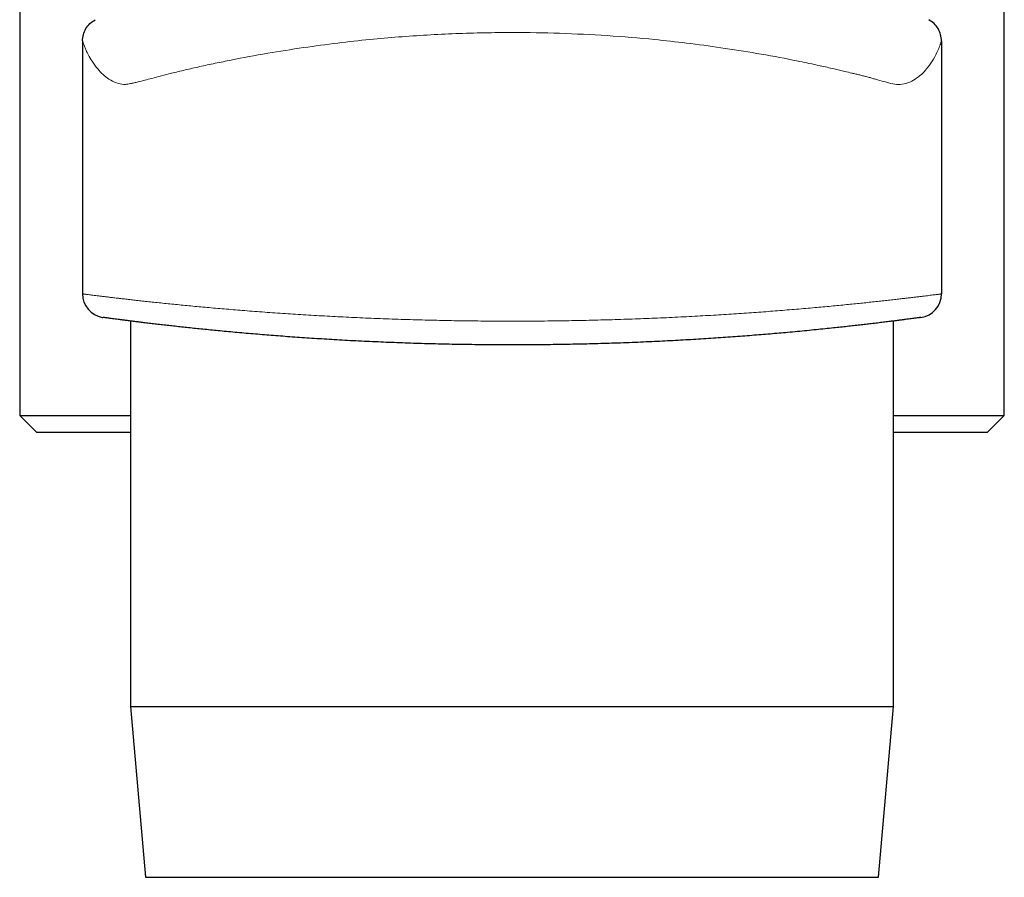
# Model space of a CAD drawing. Header units: millimetres. Extents: x 8 to 932, y 12 to 523.
# Tile 25 of 52: x 465 to 494, y 379 to 404. Entities that reach past the tile are written whole.
import ezdxf

# ---------------------------------------------------------------- set-up
doc = ezdxf.new("R2010")
doc.units = ezdxf.units.MM

msp = doc.modelspace()

# ---------------------------------------------------------------- linework, layer by layer
at = {"color": 7, "linetype": 'Continuous', "lineweight": 30}
for p, q in [((465, 409.766), (465, 392.766)), ((494, 392.766), (494, 409.766)), ((466.85, 403.795), (466.85, 396.345)), ((492.15, 403.795), (492.15, 396.345)), ((468.264, 395.546), (468.264, 384.196)), ((490.736, 384.196), (490.736, 395.546)), ((465, 392.766), (465.5, 392.266)), ((465, 392.766), (468.264, 392.766)), ((490.736, 392.766), (494, 392.766)), ((493.5, 392.266), (494, 392.766)), ((468.264, 392.266), (465.5, 392.266)), ((493.5, 392.266), (490.736, 392.266)), ((468.264, 384.196), (468.701, 379.164)), ((468.264, 384.196), (479.95, 384.196)), ((479.95, 384.196), (490.736, 384.196)), ((490.299, 379.164), (490.736, 384.196)), ((468.701, 379.164), (479.933, 379.164)), ((479.933, 379.164), (490.299, 379.164))]:
    msp.add_line(p, q, dxfattribs=at)
for centre, start, end in [((467.55, 396.345), 180, 260.3355), ((491.45, 396.345), 277.6903, 0)]:
    msp.add_arc(centre, 0.7, start, end, dxfattribs=at)
for points in [[(466.85, 403.795), (466.855, 403.858), (466.865, 403.985), (466.944, 404.161), (467.063, 404.313), (467.171, 404.381), (467.225, 404.415)], [(492.15, 403.795), (492.145, 403.858), (492.135, 403.985), (492.056, 404.161), (491.937, 404.313), (491.829, 404.381), (491.775, 404.415)]]:
    msp.add_open_spline(points, degree=3, dxfattribs=at)
at = {"color": 252, "linetype": 'Continuous', "lineweight": 0}
for points, knots in [([(492.15, 403.795), (492.147, 403.785), (492.141, 403.763), (492.092, 403.629), (492.007, 403.431), (491.887, 403.208), (491.728, 402.986), (491.561, 402.807), (491.378, 402.662), (491.171, 402.557), (490.947, 402.503), (490.714, 402.524), (490.47, 402.594), (490.258, 402.653), (490.099, 402.699), (489.991, 402.729), (489.881, 402.757), (489.769, 402.785), (489.654, 402.813), (489.567, 402.832), (489.451, 402.86), (489.271, 402.904), (488.962, 402.977), (488.61, 403.057), (488.271, 403.13), (488.003, 403.186), (487.506, 403.287), (486.748, 403.427), (485.691, 403.594), (484.681, 403.731), (483.568, 403.855), (482.32, 403.957), (480.915, 404.026), (479.701, 404.047), (478.68, 404.037), (477.84, 404.012), (476.995, 403.971), (476.15, 403.914), (475.27, 403.837), (474.332, 403.732), (473.319, 403.596), (472.259, 403.428), (471.487, 403.285), (470.988, 403.184), (470.753, 403.136), (470.525, 403.087), (470.302, 403.038), (470.084, 402.989), (469.873, 402.94), (469.669, 402.891), (469.33, 402.807), (468.925, 402.701), (468.573, 402.61), (468.372, 402.561), (468.27, 402.539), (468.187, 402.524), (468.122, 402.515), (468.007, 402.514), (467.835, 402.558), (467.63, 402.661), (467.449, 402.804), (467.28, 402.985), (467.136, 403.181), (467.028, 403.368), (466.96, 403.508), (466.911, 403.626), (466.876, 403.716), (466.854, 403.782), (466.851, 403.791), (466.85, 403.795)], [0, 0, 0, 0, 0.015282, 0.032716, 0.047042, 0.067937, 0.085802, 0.100021, 0.114101, 0.129374, 0.142875, 0.155051, 0.168454, 0.18099, 0.185883, 0.190767, 0.195648, 0.200528, 0.205405, 0.21028, 0.211358, 0.219759, 0.232061, 0.247372, 0.258876, 0.268046, 0.27488, 0.308961, 0.340101, 0.368304, 0.393577, 0.429807, 0.465141, 0.499612, 0.520264, 0.541222, 0.562495, 0.584088, 0.606011, 0.631348, 0.659622, 0.69084, 0.725006, 0.733057, 0.741109, 0.749161, 0.757213, 0.765266, 0.77332, 0.781374, 0.789428, 0.814505, 0.834094, 0.840396, 0.845821, 0.850371, 0.854049, 0.85686, 0.87022, 0.8854, 0.899112, 0.913182, 0.931605, 0.946528, 0.958374, 0.96715, 0.9791, 0.990026, 1, 1, 1, 1]), ([(466.85, 396.345), (466.851, 396.345), (466.853, 396.345), (466.868, 396.343), (466.891, 396.34), (466.925, 396.336), (466.968, 396.33), (467.02, 396.324), (467.082, 396.316), (467.155, 396.307), (467.238, 396.296), (467.334, 396.285), (467.439, 396.272), (467.553, 396.258), (467.674, 396.244), (467.802, 396.228), (467.939, 396.212), (468.084, 396.196), (468.239, 396.178), (468.401, 396.16), (468.572, 396.141), (468.755, 396.121), (468.949, 396.1), (469.154, 396.078), (469.369, 396.056), (469.589, 396.034), (469.813, 396.012), (470.041, 395.99), (470.276, 395.968), (470.519, 395.946), (470.768, 395.924), (471.024, 395.902), (471.287, 395.88), (471.56, 395.858), (471.844, 395.835), (472.14, 395.813), (472.441, 395.791), (472.744, 395.77), (473.048, 395.75), (473.352, 395.731), (473.66, 395.712), (473.973, 395.695), (474.291, 395.678), (474.612, 395.661), (474.937, 395.646), (475.272, 395.631), (475.615, 395.617), (475.968, 395.604), (476.324, 395.592), (476.676, 395.582), (477.024, 395.573), (477.367, 395.565), (477.712, 395.558), (478.058, 395.552), (478.405, 395.548), (478.753, 395.545), (479.102, 395.543), (479.457, 395.542), (479.818, 395.542), (480.185, 395.544), (480.551, 395.547), (480.91, 395.552), (481.261, 395.557), (481.604, 395.564), (481.945, 395.572), (482.285, 395.581), (482.622, 395.591), (482.957, 395.602), (483.289, 395.614), (483.624, 395.627), (483.962, 395.641), (484.301, 395.657), (484.636, 395.674), (484.962, 395.691), (485.279, 395.709), (485.586, 395.727), (485.888, 395.746), (486.186, 395.766), (486.478, 395.786), (486.765, 395.806), (487.047, 395.827), (487.328, 395.849), (487.607, 395.871), (487.884, 395.894), (488.154, 395.917), (488.413, 395.94), (488.661, 395.962), (488.899, 395.984), (489.129, 396.007), (489.353, 396.028), (489.568, 396.05), (489.776, 396.071), (489.976, 396.092), (490.172, 396.113), (490.362, 396.133), (490.546, 396.154), (490.721, 396.173), (490.883, 396.192), (491.034, 396.209), (491.174, 396.226), (491.304, 396.241), (491.426, 396.256), (491.538, 396.269), (491.641, 396.282), (491.735, 396.293), (491.821, 396.304), (491.898, 396.313), (491.967, 396.322), (492.024, 396.329), (492.071, 396.335), (492.106, 396.34), (492.131, 396.343), (492.147, 396.345), (492.149, 396.345), (492.15, 396.345)], [0, 0, 0, 0, 0.0087478, 0.0174989, 0.0262501, 0.0349978, 0.0437456, 0.0524967, 0.0612478, 0.0699956, 0.0791955, 0.0883993, 0.0976031, 0.1068031, 0.1155507, 0.1243016, 0.1330525, 0.1418001, 0.1505476, 0.1592985, 0.1680493, 0.1767968, 0.1859902, 0.1951874, 0.2043846, 0.213578, 0.2223695, 0.2311644, 0.2399594, 0.2487509, 0.2575425, 0.2663374, 0.2751323, 0.2839239, 0.2931644, 0.3024088, 0.3116532, 0.3208936, 0.3297126, 0.338535, 0.3473574, 0.3561764, 0.3649955, 0.373818, 0.3826404, 0.3914595, 0.4007365, 0.4100174, 0.4192983, 0.4285753, 0.4373464, 0.446121, 0.4548955, 0.4636667, 0.4724379, 0.4812125, 0.4899871, 0.4987583, 0.5079856, 0.5172169, 0.5264481, 0.5356755, 0.5443987, 0.5531253, 0.5618519, 0.5705752, 0.5792984, 0.5880249, 0.5967515, 0.6054747, 0.6146445, 0.6238181, 0.6329917, 0.6421615, 0.6509102, 0.6596623, 0.6684143, 0.6771631, 0.6859117, 0.6946637, 0.7034156, 0.7121643, 0.721357, 0.7305534, 0.7397499, 0.7489426, 0.7577511, 0.7665629, 0.7753747, 0.7841832, 0.7929917, 0.8018035, 0.8106154, 0.8194239, 0.8286846, 0.8379493, 0.8472139, 0.8564746, 0.8652848, 0.8740983, 0.8829118, 0.891722, 0.9005322, 0.9093458, 0.9181595, 0.9269697, 0.9362388, 0.9455119, 0.954785, 0.964054, 0.9730259, 0.9819978, 0.9909989, 1, 1, 1, 1])]:
    msp.add_open_spline(points, degree=3, knots=knots, dxfattribs=at)
at = {"color": 7, "linetype": 'Continuous', "lineweight": 30}
for points, knots in [([(467.431, 395.655), (467.433, 395.655), (467.438, 395.654), (467.443, 395.653), (467.447, 395.653), (467.45, 395.652), (467.452, 395.652), (467.453, 395.652), (467.453, 395.652), (467.453, 395.652)], [0, 0, 0, 0, 0.168536, 0.296359, 0.414236, 0.542824, 0.716441, 0.967048, 1, 1, 1, 1]), ([(491.544, 395.652), (491.543, 395.651), (491.541, 395.651), (491.527, 395.649), (491.505, 395.646), (491.473, 395.642), (491.433, 395.637), (491.383, 395.63), (491.325, 395.622), (491.257, 395.613), (491.179, 395.603), (491.089, 395.591), (490.99, 395.579), (490.876, 395.564), (490.746, 395.547), (490.599, 395.529), (490.439, 395.509), (490.268, 395.488), (490.094, 395.468), (489.919, 395.447), (489.745, 395.427), (489.563, 395.406), (489.373, 395.385), (489.176, 395.364), (488.959, 395.34), (488.721, 395.316), (488.46, 395.289), (488.189, 395.262), (487.909, 395.236), (487.634, 395.21), (487.366, 395.186), (487.105, 395.164), (486.838, 395.142), (486.565, 395.12), (486.287, 395.098), (486.005, 395.077), (485.72, 395.057), (485.432, 395.038), (485.14, 395.019), (484.843, 395.001), (484.542, 394.983), (484.238, 394.967), (483.929, 394.951), (483.612, 394.936), (483.287, 394.922), (482.953, 394.908), (482.615, 394.896), (482.281, 394.885), (481.95, 394.875), (481.622, 394.867), (481.293, 394.86), (480.963, 394.854), (480.631, 394.849), (480.298, 394.845), (479.965, 394.843), (479.626, 394.842), (479.281, 394.842), (478.93, 394.844), (478.58, 394.847), (478.237, 394.851), (477.9, 394.856), (477.571, 394.863), (477.244, 394.87), (476.918, 394.879), (476.594, 394.889), (476.272, 394.9), (475.953, 394.912), (475.631, 394.925), (475.307, 394.94), (474.981, 394.955), (474.659, 394.972), (474.345, 394.99), (474.041, 395.008), (473.746, 395.026), (473.456, 395.045), (473.17, 395.065), (472.889, 395.085), (472.613, 395.106), (472.342, 395.127), (472.072, 395.149), (471.804, 395.172), (471.537, 395.195), (471.277, 395.218), (471.029, 395.242), (470.79, 395.264), (470.563, 395.287), (470.342, 395.309), (470.128, 395.331), (469.922, 395.353), (469.722, 395.375), (469.53, 395.396), (469.343, 395.417), (469.161, 395.438), (468.984, 395.458), (468.817, 395.478), (468.661, 395.497), (468.518, 395.515), (468.385, 395.531), (468.261, 395.547), (468.145, 395.561), (468.038, 395.575), (467.94, 395.588), (467.851, 395.599), (467.769, 395.61), (467.695, 395.62), (467.631, 395.628), (467.576, 395.636), (467.532, 395.641), (467.498, 395.646), (467.474, 395.649), (467.46, 395.651), (467.458, 395.651), (467.457, 395.651)], [0, 0, 0, 0, 0.008667, 0.017337, 0.026007, 0.034673, 0.04334, 0.05201, 0.06068, 0.069346, 0.078463, 0.087583, 0.096703, 0.105819, 0.116241, 0.126672, 0.137106, 0.147536, 0.157959, 0.166891, 0.17583, 0.184773, 0.193716, 0.202656, 0.211588, 0.222106, 0.232631, 0.24316, 0.253686, 0.264203, 0.273215, 0.282235, 0.291258, 0.300281, 0.309301, 0.318313, 0.327154, 0.335999, 0.344844, 0.353685, 0.362526, 0.371371, 0.380216, 0.389057, 0.398352, 0.40765, 0.416949, 0.426244, 0.435093, 0.443945, 0.452797, 0.461646, 0.470495, 0.479347, 0.488199, 0.497048, 0.506354, 0.515665, 0.524975, 0.534282, 0.543105, 0.551931, 0.560758, 0.569581, 0.578404, 0.58723, 0.596057, 0.60488, 0.614156, 0.623435, 0.632715, 0.64199, 0.650828, 0.659668, 0.668508, 0.677345, 0.686183, 0.695023, 0.703863, 0.7127, 0.72199, 0.731283, 0.740577, 0.749866, 0.75872, 0.767578, 0.776435, 0.78529, 0.794144, 0.803002, 0.811859, 0.820713, 0.830029, 0.839348, 0.848667, 0.857982, 0.866772, 0.875565, 0.884358, 0.893148, 0.901938, 0.910732, 0.919525, 0.928315, 0.937569, 0.946827, 0.956085, 0.965339, 0.974273, 0.983212, 0.992151, 1, 1, 1, 1])]:
    msp.add_open_spline(points, degree=3, knots=knots, dxfattribs=at)

doc.saveas('drawing.dxf')
